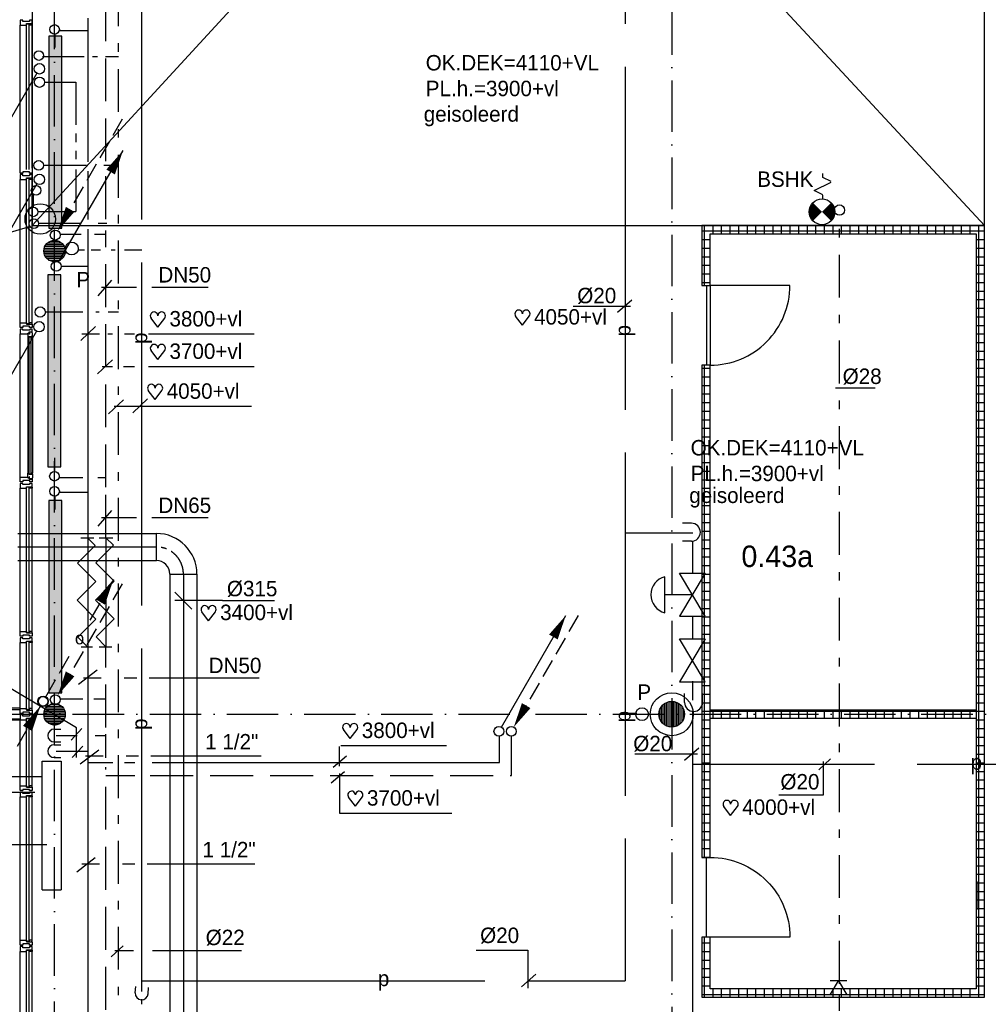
# Model space of a CAD drawing. Extents: x 25315 to 170951, y 867852 to 951952.
# Tile 95 of 119: x 99617 to 110917, y 925645 to 937125. Entities that reach past the tile are written whole.
import ezdxf
from ezdxf.enums import TextEntityAlignment as Align

# ---------------------------------------------------------------- set-up
doc = ezdxf.new("R2010")
doc.units = 0
doc.header["$LTSCALE"] = 100
for name, pattern in [('2322000', [45, 40, -5]), ('2322107', [2000, 1000, 1000]), ('2322108', [7, 5, -2]), ('2322109', [10, 5, -2, 1, -2]), ('2322110', [10, 5, -1, 1, -1, 1, -1]), ('2322121', [2000, 1000, 1000]), ('CENTER2', [11.25, 7.5, -1.25, 1.25, -1.25]), ('CENTER4', [5, 3.125, -0.625, 0.625, -0.625]), ('DASHDOT', [9, 6, -1.5, 0, -1.5]), ('LURETOUR', [6, 4, -2])]:
    doc.linetypes.add(name, pattern=pattern)
doc.layers.get('0').update_dxf_attribs({"linetype": 'CONTINUOUS'})
doc.layers.get('DEFPOINTS').update_dxf_attribs({"linetype": 'CONTINUOUS'})
for name, color, linetype in [('AL$7----_STRAMIEN', 1, 'DASHDOT'), ('BOUW', 8, 'CONTINUOUS'), ('WL$1----', 4, 'CONTINUOUS'), ('WL5233--', 4, 'CONTINUOUS'), ('WL524---', 4, 'CONTINUOUS'), ('WL531---', 4, 'CONTINUOUS'), ('WL532---', 4, 'CONTINUOUS'), ('WL561---', 4, 'CONTINUOUS'), ('WL561---_AANVOER', 4, 'CONTINUOUS'), ('WL561---_RETOUR', 4, 'CONTINUOUS'), ('WL570---', 3, 'CONTINUOUS'), ('WL570---_HARTLIJN', 7, 'CONTINUOUS'), ('WL570---_RETOUR', 3, 'CONTINUOUS'), ('WL570---_TOEVOER', 3, 'CONTINUOUS'), ('WM$1----', 1, 'CONTINUOUS'), ('WM570---', 1, 'CONTINUOUS')]:
    doc.layers.add(name, color=color, linetype=linetype)
doc.styles.add('BURO-018', font='BUROFONT.shx', dxfattribs={"height": 180})
doc.styles.add('BURO-025', font='BUROFONT.shx', dxfattribs={"height": 250})
pattern_1 = [(0, (49105.92, 871161.6), (0, 100), []), (90, (49105.92, 871161.6), (-100, 6e-15), [])]

# ---------------------------------------------------------------- blocks, each defined once
blk = doc.blocks.new('LDS')
at = {"color": 0, "linetype": 'CONTINUOUS'}
for p, q in [((0, 1), (1, 1)), ((0, -1), (1, -1))]:
    blk.add_line(p, q, dxfattribs=at)
blk.add_arc((0, 0), 1, 90, 270, dxfattribs=at)
blk = doc.blocks.new('LDV2121')
at = {"color": 0, "linetype": 'CONTINUOUS'}
blk.add_line((-0.25, -0.433), (-6.75, -11.691), dxfattribs=at)
blk.add_lwpolyline([(-6.75, -11.691, 0, 1, 0), (-5.5, -9.526, 1, 1, 0)], format="xyseb", dxfattribs=at)
blk.add_circle((0, 0), 0.5, dxfattribs=at)
blk = doc.blocks.new('LDV4123')
at = {"color": 0, "linetype": 'CONTINUOUS'}
for p, q in [((-0.25, -0.433), (-1.187, -2.057)), ((-1.562, -2.706), (-2.5, -4.33)), ((-5.437, -9.418), (-4.5, -7.794)), ((-6.75, -11.691), (-5.812, -10.068))]:
    blk.add_line(p, q, dxfattribs=at)
blk.add_lwpolyline([(-0.25, -0.433, 0, 1, 0), (-1.5, -2.598, 1, 1, 0)], format="xyseb", dxfattribs=at)
blk.add_circle((0, 0), 0.5, dxfattribs=at)
at = {"color": 0, "linetype": 'CONTINUOUS', "style": 'BURO-018'}
blk.add_attdef('LD_TEXT1', text='', height=1.8, dxfattribs=at).set_placement((-3.5, -6.062), align=Align.MIDDLE)
blk = doc.blocks.new('LDV1123')
at = {"color": 0, "linetype": 'CONTINUOUS'}
for p, q in [((6.75, 11.691), (5.812, 10.068)), ((5.437, 9.418), (4.5, 7.794)), ((1.562, 2.706), (2.5, 4.33)), ((0.25, 0.433), (1.187, 2.057))]:
    blk.add_line(p, q, dxfattribs=at)
blk.add_lwpolyline([(6.75, 11.691, 0, 1, 0), (5.5, 9.526, 1, 1, 0)], format="xyseb", dxfattribs=at)
blk.add_circle((0, 0), 0.5, dxfattribs=at)
at = {"color": 0, "linetype": 'CONTINUOUS', "style": 'BURO-018'}
blk.add_attdef('LD_TEXT1', text='', height=1.8, dxfattribs=at).set_placement((3.5, 6.062), align=Align.MIDDLE)
blk = doc.blocks.new('LDV3108')
at = {"color": 0, "linetype": 'CONTINUOUS'}
for p, q in [((6.75, 11.691), (5.813, 10.068)), ((5.438, 9.418), (4.5, 7.794)), ((4.125, 7.145), (3.188, 5.521)), ((2.813, 4.871), (1.875, 3.248)), ((1.5, 2.598), (0.563, 0.974))]:
    blk.add_line(p, q, dxfattribs=at)
blk.add_lwpolyline([(0.25, 0.433, 0, 1, 0), (1.5, 2.598, 1, 1, 0)], format="xyseb", dxfattribs=at)
blk.add_circle((0, 0), 0.5, dxfattribs=at)
blk = doc.blocks.new('LDV1107')
at = {"color": 0, "linetype": 'CONTINUOUS'}
blk.add_line((0.25, 0.433), (6.75, 11.691), dxfattribs=at)
blk.add_lwpolyline([(6.75, 11.691, 0, 1, 0), (5.5, 9.526, 1, 1, 0)], format="xyseb", dxfattribs=at)
blk.add_circle((0, 0), 0.5, dxfattribs=at)
blk = doc.blocks.new('A$C4BCC12D8')
at = {"layer": 'BOUW', "color": 1, "style": 'BURO-018'}
blk.add_text('geisoleerd', height=180, dxfattribs=at).set_placement((0, 60))
blk = doc.blocks.new('3048301')
at = {"color": 0, "linetype": 'CONTINUOUS'}
for p, q in [((-2.5, 1.5), (2.5, -1.5)), ((-2.5, -1.5), (-2.5, 1.5)), ((2.5, 1.5), (-2.5, -1.5)), ((2.5, -1.5), (2.5, 1.5))]:
    blk.add_line(p, q, dxfattribs=at)
at = {"color": 0, "linetype": 'CONTINUOUS', "style": 'BURO-018', "flags": 1}
blk.add_attdef('CV_MATCODE', (0, 0), '', height=1.8, dxfattribs=at)
blk = doc.blocks.new('3048311')
at = {"color": 0, "linetype": 'CONTINUOUS'}
for p, q in [((-2.5, 1.5), (0, 0)), ((-2.5, -1.5), (-2.5, 1.5)), ((0, 0), (-2.5, -1.5)), ((0, -1.5), (0, 1.5))]:
    blk.add_line(p, q, dxfattribs=at)
at = {"color": 0, "linetype": 'CONTINUOUS', "style": 'BURO-018', "flags": 1}
blk.add_attdef('CV_MATCODE', (0, 0), '', height=1.8, dxfattribs=at)
blk = doc.blocks.new('2322401')
at = {"color": 0, "linetype": 'CONTINUOUS'}
for p, q in [((-0.5, 0.5, 1), (-0.5, 0.5)), ((-0.5, 0.5, 1), (-0.5, -0.5, 1)), ((0.5, 0.5, 1), (-0.5, 0.5, 1)), ((0.5, 0.5), (-0.5, 0.5)), ((-0.5, 0.5), (-0.5, -0.5)), ((0.5, 0.5, 1), (0.5, 0.5)), ((0.5, -0.5, 1), (0.5, 0.5, 1)), ((0.5, -0.5), (0.5, 0.5)), ((-0.5, -0.5, 1), (-0.5, -0.5)), ((-0.5, -0.5, 1), (0.5, -0.5, 1)), ((-0.5, -0.5), (0.5, -0.5)), ((0.5, -0.5, 1), (0.5, -0.5))]:
    blk.add_line(p, q, dxfattribs=at)
blk = doc.blocks.new('CVHATCH1')
at = {"color": 0, "linetype": 'CONTINUOUS'}
blk.add_solid([(-0.5, -0.5), (0.5, -0.5), (-0.5, 0.5), (0.5, 0.5)], dxfattribs=at)
blk = doc.blocks.new('HART')
at = {"color": 1}
for q in [(-39.7, 52.4), (39.7, 52.4)]:
    blk.add_line((0, 0), q, dxfattribs=at)
for centre, start, end in [((-22.1, 65.7), 0, 217.18669), ((22.1, 65.7), 322.81331, 180)]:
    blk.add_arc(centre, 22.1, start, end, dxfattribs=at)
blk = doc.blocks.new('2322000-1')
at = {"layer": 'WM$1----', "color": 0, "style": 'BURO-018'}
for p in [(106681, 627626), (101043, 627538), (106681, 623126), (101043, 623038)]:
    blk.add_text('p', height=180, rotation=90, dxfattribs=at).set_placement(p, align=Align.MIDDLE)
for p in [(110777, 622569), (103862, 620047)]:
    blk.add_text('p', height=180, dxfattribs=at).set_placement(p, align=Align.MIDDLE)
blk = doc.blocks.new('LU-1D-K-13B')
at = {"color": 0, "linetype": 'CONTINUOUS'}
for p, q in [((-0.5, 157.5), (0.5, 157.5)), ((-0.5, -157.5), (0.5, -157.5))]:
    blk.add_line(p, q, dxfattribs=at)
at = {"layer": 'WL570---_HARTLIJN', "linetype": 'CENTER2'}
blk.add_line((-0.5, 0), (0.5, 0), dxfattribs=at)
blk = doc.blocks.new('LU-1D-B-1-13B5A13B')
at = {"color": 0, "linetype": 'CONTINUOUS'}
for p, q in [((-157.5, 315), (157.5, 315)), ((-315, 157.5), (-315, -157.5))]:
    blk.add_line(p, q, dxfattribs=at)
for radius in [157.5, 472.5]:
    blk.add_arc((-315, 315), radius, 270, 0, dxfattribs=at)
at = {"layer": 'WL570---_HARTLIJN', "linetype": 'CENTER4'}
blk.add_arc((-315, 315), 315, 270, 0, dxfattribs=at)
blk = doc.blocks.new('*U458', base_point=(101685, 624480))
at = {"color": 0, "linetype": 'CONTINUOUS'}
for p, q in [((101627, 624380), (101428, 624579)), ((101985, 624480), (101427, 624480)), ((101985, 624480), (102591, 624480))]:
    blk.add_line(p, q, dxfattribs=at)
at = {"layer": 'WM570---', "linetype": 'CONTINUOUS', "style": 'BURO-018'}
blk.add_text('%%c315', height=180, dxfattribs=at).set_placement((102035, 624530))

msp = doc.modelspace()

# ---------------------------------------------------------------- hatches: boundary and pattern name
at = {"layer": 'BOUW'}
h = msp.add_hatch(dxfattribs=at)
h.set_pattern_fill('TEGEL100', color=256, style=0)
h.set_pattern_definition(pattern_1)
h.paths.add_polyline_path([(107573.6, 926427.7), (107573.6, 925727.7), (110873.6, 925727.7), (110873.6, 934727.7), (107573.6, 934727.7), (107573.6, 934027.7), (107673.6, 934027.7), (107673.6, 934627.7), (110773.6, 934627.7), (110773.6, 925827.7), (107673.6, 925827.7), (107673.6, 926427.7)])
h = msp.add_hatch(dxfattribs=at)
h.set_pattern_fill('TEGEL100', color=256, style=0)
h.set_pattern_definition(pattern_1)
h.paths.add_polyline_path([(107673.6, 927357.7), (107673.6, 933097.7), (107573.6, 933097.7), (107573.6, 927357.7)])
h = msp.add_hatch(dxfattribs=at)
h.set_pattern_fill('GEWPBET', color=256, scale=100, angle=90, style=0)
h.set_pattern_definition([(90, (107223.774, 929027.546), (-20, 1e-15), [])])
edge = h.paths.add_edge_path()
edge.add_arc((107223.8, 929027.5), 150, 0, 360)
h = msp.add_hatch(dxfattribs=at)
h.set_pattern_fill('TEGEL100', color=256, style=0)
h.set_pattern_definition(pattern_1)
h.paths.add_polyline_path([(107673.6, 928977.5), (107673.6, 929077.5), (110773.6, 929077.5), (110773.6, 928977.5)])

# ---------------------------------------------------------------- linework, layer by layer
at = {"color": 2, "linetype": 'CONTINUOUS'}
for p, q in [((108984.8, 935286.6), (108984.8, 935332.9)), ((109084, 935237.1), (108984.8, 935286.6)), ((108884.8, 935132.9), (109084.8, 935232.9)), ((108984.8, 935082.9), (108884.8, 935132.9)), ((108984.8, 935034.6), (108984.8, 935080.9))]:
    msp.add_line(p, q, dxfattribs=at)
at = {"color": 3, "linetype": 'CONTINUOUS'}
for p, q in [((100329.1, 931082.3), (100483.6, 931082.3)), ((100410.7, 931078.7), (100410.7, 929809.2)), ((100411, 931079.9), (100497.2, 930993.7)), ((100545, 931085.9), (100704.4, 931085.9)), ((100623.9, 931083.6), (100710.3, 930997.2)), ((100623.9, 931082.4), (100623.9, 929812.8)), ((100497.2, 930993.7), (100292.9, 930789.5)), ((100710.3, 930997.2), (100506.2, 930793.1)), ((100292.9, 930789.5), (100507.1, 930575.3)), ((100506.2, 930793.1), (100720.3, 930579)), ((100507.1, 930575.3), (100287.4, 930355.6)), ((100720.3, 930579), (100500.6, 930359.3)), ((100287.4, 930355.6), (100507.1, 930135.9)), ((100500.6, 930359.3), (100720.3, 930139.6)), ((100507.1, 930135.9), (100295.5, 929924.3)), ((100720.3, 930139.6), (100508.7, 929928)), ((100295.5, 929924.3), (100410.7, 929809.2)), ((100508.7, 929928), (100623.9, 929812.8)), ((100468.5, 929809.2), (100334.7, 929809.2)), ((100543.9, 929812.8), (100691.6, 929812.8))]:
    msp.add_line(p, q, dxfattribs=at)
at = {"color": 1, "linetype": 'BYBLOCK'}
msp.add_line((110800.5, 926752.5), (110800.5, 927078.2), dxfattribs=at)
at = {"color": 2, "linetype": 'CONTINUOUS', "const_width": 150}
for points in [[(108924.5, 934938.4, 0.4142136), (108924.5, 934832.4, 1)], [(109030.6, 934938.4, -0.4142136), (109030.6, 934832.4, -1)]]:
    msp.add_lwpolyline(points, format="xyb", dxfattribs=at)
at = {"color": 2, "linetype": 'CONTINUOUS'}
for centre, radius in [((108977.6, 934885.4), 150), ((109179.8, 934905.8), 60)]:
    msp.add_circle(centre, radius, dxfattribs=at)
at = {"layer": 'AL$7----_STRAMIEN', "color": 1}
for p, q in [((100023.6, 912477.8), (100023.6, 949018.6)), ((107223.6, 949018.6), (107223.6, 908027.5)), ((107223.6, 949018.6), (107223.6, 908027.5)), ((54329.2, 929027.5), (144123.6, 929027.5))]:
    msp.add_line(p, q, dxfattribs=at)
at = {"layer": 'BOUW'}
for p, q in [((99763.6, 946687.7), (110873.6, 934727.7)), ((99763.6, 934727.7), (110758.6, 946687.7)), ((99763.6, 946687.7), (99763.6, 934727.7)), ((110873.6, 934727.7), (110873.6, 946687.7)), ((99624.6, 937118.7), (99624.6, 937099.8)), ((99630.6, 937118.7), (99624.6, 937118.7)), ((99644.6, 937118.7), (99630.6, 937118.7)), ((99644.6, 937118.7), (99644.6, 937118.7)), ((99653.6, 937118.7), (99644.6, 937118.7)), ((99653.6, 937104.7), (99653.6, 937118.7)), ((99733.6, 937118.7), (99733.6, 937104.7)), ((99743.6, 937118.7), (99733.6, 937118.7)), ((99743.6, 937118.7), (99743.6, 937118.7)), ((99757.6, 937118.7), (99743.6, 937118.7)), ((99763.6, 937118.7), (99757.6, 937118.7)), ((99763.6, 937079.7), (99763.6, 937118.7)), ((99624.6, 937099.8), (99624.6, 937062.7)), ((99624.6, 937062.7), (99631.6, 937062.7)), ((99624.6, 935392.7), (99624.6, 937062.7)), ((99631.6, 937062.7), (99635.6, 937062.7)), ((99635.6, 937062.7), (99643.6, 937062.7)), ((99643.6, 937062.7), (99696.6, 937062.7)), ((99733.6, 937104.7), (99653.6, 937104.7)), ((99696.6, 937079.7), (99763.6, 937079.7)), ((99696.6, 937062.7), (99696.6, 937079.7)), ((99698.6, 935377.7), (99698.6, 937077.7)), ((99698.6, 937077.7), (99724.6, 937077.7)), ((99724.6, 937077.7), (99724.6, 935377.7)), ((99726.6, 937062.7), (99726.6, 937079.7)), ((99726.6, 937079.7), (99758.6, 937079.7)), ((99763.6, 937062.7), (99726.6, 937062.7)), ((99758.6, 937079.7), (99758.6, 937074.7)), ((99758.6, 937074.7), (99763.6, 937074.7)), ((99763.6, 937074.7), (99763.6, 937062.7)), ((99763.6, 935392.7), (99763.6, 937062.7)), ((99624.6, 935355.6), (99624.6, 935392.7)), ((99624.6, 935336.7), (99624.6, 935355.6)), ((99630.6, 935336.7), (99624.6, 935336.7)), ((99624.6, 935318.7), (99624.6, 935299.8)), ((99630.6, 935318.7), (99624.6, 935318.7)), ((99624.6, 935299.8), (99624.6, 935262.7)), ((99644.1, 935336.7), (99630.6, 935336.7)), ((99644.6, 935318.7), (99630.6, 935318.7)), ((99644.1, 935336.7), (99644.1, 935336.7)), ((99653.6, 935336.7), (99644.1, 935336.7)), ((99644.6, 935318.7), (99644.6, 935318.7)), ((99653.6, 935318.7), (99644.6, 935318.7)), ((99653.6, 935350.7), (99653.6, 935336.7)), ((99733.6, 935350.7), (99653.6, 935350.7)), ((99653.6, 935304.7), (99653.6, 935318.7)), ((99733.6, 935304.7), (99653.6, 935304.7)), ((99696.6, 935279.7), (99763.6, 935279.7)), ((99696.6, 935262.7), (99696.6, 935279.7)), ((99698.6, 933577.7), (99698.6, 935277.7)), ((99698.6, 935277.7), (99724.6, 935277.7)), ((99724.6, 935277.7), (99724.6, 933577.7)), ((99726.6, 935262.7), (99726.6, 935279.7)), ((99726.6, 935279.7), (99758.6, 935279.7)), ((99733.6, 935336.7), (99733.6, 935350.7)), ((99743.6, 935336.7), (99733.6, 935336.7)), ((99733.6, 935318.7), (99733.6, 935304.7)), ((99743.6, 935318.7), (99733.6, 935318.7)), ((99743.6, 935336.7), (99743.6, 935336.7)), ((99757.6, 935336.7), (99743.6, 935336.7)), ((99743.6, 935318.7), (99743.6, 935318.7)), ((99757.6, 935318.7), (99743.6, 935318.7)), ((99763.6, 935336.7), (99757.6, 935336.7)), ((99763.6, 935318.7), (99757.6, 935318.7)), ((99758.6, 935279.7), (99758.6, 935274.7)), ((99758.6, 935274.7), (99763.6, 935274.7)), ((99763.6, 935375.7), (99763.6, 935336.7)), ((99763.6, 935279.7), (99763.6, 935318.7)), ((99763.6, 935274.7), (99763.6, 935262.7)), ((99624.6, 933592.7), (99624.6, 935262.7)), ((99624.6, 935262.7), (99631.6, 935262.7)), ((99631.6, 935262.7), (99635.6, 935262.7)), ((99635.6, 935262.7), (99643.6, 935262.7)), ((99643.6, 935262.7), (99696.6, 935262.7)), ((99763.6, 935262.7), (99726.6, 935262.7)), ((99763.6, 933592.7), (99763.6, 935262.7)), ((99763.6, 934727.7), (110873.6, 934727.7)), ((99911.7, 934483.3), (100135.5, 934483.3)), ((99924.1, 934503.3), (100123.1, 934503.3)), ((99943.2, 934523.3), (100104, 934523.3)), ((99976.3, 934543.3), (100070.9, 934543.3)), ((99976.3, 934543.3), (100070.9, 934543.3)), ((99898.7, 934423.3), (100148.5, 934423.3)), ((99899.6, 934443.3), (100147.6, 934443.3)), ((99901, 934403.3), (100146.2, 934403.3)), ((99903.8, 934463.3), (100143.4, 934463.3)), ((99906.7, 934383.3), (100140.5, 934383.3)), ((99916.4, 934363.3), (100130.8, 934363.3)), ((99931.3, 934343.3), (100115.9, 934343.3)), ((99954.7, 934323.3), (100092.5, 934323.3)), ((100010.3, 934303.3), (100036.9, 934303.3)), ((99624.6, 933592.7), (99631.6, 933592.7)), ((99624.6, 933555.6), (99624.6, 933592.7)), ((99624.6, 933536.7), (99624.6, 933555.6)), ((99631.6, 933592.7), (99635.6, 933592.7)), ((99635.6, 933592.7), (99643.6, 933592.7)), ((99643.6, 933592.7), (99696.6, 933592.7)), ((99696.6, 933592.7), (99696.6, 933575.7)), ((99696.6, 933575.7), (99763.6, 933575.7)), ((99724.6, 933577.7), (99698.6, 933577.7)), ((99726.6, 933592.7), (99726.6, 933575.7)), ((99763.6, 933592.7), (99726.6, 933592.7)), ((99726.6, 933575.7), (99758.6, 933575.7)), ((99758.6, 933580.7), (99763.6, 933580.7)), ((99758.6, 933575.7), (99758.6, 933580.7)), ((99763.6, 933580.7), (99763.6, 933592.7)), ((99763.6, 933575.7), (99763.6, 933536.7)), ((99630.6, 933536.7), (99624.6, 933536.7)), ((99624.6, 933518.7), (99624.6, 933462.7)), ((99654.1, 933518.7), (99624.6, 933518.7)), ((99624.6, 933462.7), (99712.6, 933462.7)), ((99624.6, 931792.7), (99624.6, 933462.7)), ((99644.1, 933536.7), (99630.6, 933536.7)), ((99644.1, 933536.7), (99644.1, 933536.7)), ((99653.6, 933536.7), (99644.1, 933536.7)), ((99653.6, 933550.7), (99653.6, 933536.7)), ((99733.6, 933550.7), (99653.6, 933550.7)), ((99654.1, 933504.7), (99654.1, 933518.7)), ((99734.1, 933504.7), (99654.1, 933504.7)), ((99712.6, 933471.7), (99727.6, 933471.7)), ((99712.6, 933462.7), (99712.6, 933471.7)), ((99712.6, 933468), (99712.6, 933462.7)), ((99727.6, 933468), (99712.6, 933468)), ((99712.6, 933462.7), (99712.6, 933415.6)), ((99727.6, 933485.7), (99763.6, 933485.7)), ((99727.6, 933471.7), (99727.6, 933485.7)), ((99727.6, 933460), (99727.6, 933468)), ((99732.6, 933460), (99727.6, 933460)), ((99732.6, 933482.5), (99732.6, 933460)), ((99762.4, 933482.5), (99732.6, 933482.5)), ((99733.6, 933536.7), (99733.6, 933550.7)), ((99743.6, 933536.7), (99733.6, 933536.7)), ((99734.1, 933518.7), (99734.1, 933504.7)), ((99763.6, 933518.7), (99734.1, 933518.7)), ((99743.6, 933536.7), (99743.6, 933536.7)), ((99757.6, 933536.7), (99743.6, 933536.7)), ((99763.6, 933536.7), (99757.6, 933536.7)), ((99762.4, 933475.4), (99762.4, 933482.5)), ((99766.6, 933473), (99762.4, 933475.4)), ((99763.6, 933485.7), (99763.6, 933518.7)), ((99766.6, 933430.5), (99766.6, 933473)), ((99712.6, 933415.6), (99725.6, 933413.5)), ((99712.6, 933415.6), (99712.6, 931839.8)), ((99725.6, 933430.5), (99766.6, 933430.5)), ((99725.6, 933413.5), (99725.6, 933430.5)), ((99727.6, 931826.9), (99727.6, 933428.5)), ((99727.6, 933428.5), (99748.8, 933428.5)), ((99748.8, 933428.5), (99748.8, 931826.9)), ((99750.8, 933430.5), (99750.8, 933413.5)), ((99764.3, 933430.5), (99750.8, 933430.5)), ((99750.8, 933413.5), (99764.3, 933413.5)), ((99764.3, 933413.5), (99764.3, 933430.5)), ((99766.6, 933415.6), (99766.6, 931839.8)), ((99712.6, 931839.8), (99725.6, 931841.9)), ((99712.6, 931792.7), (99712.6, 931839.8)), ((99725.6, 931841.9), (99725.6, 931824.9)), ((99750.8, 931841.9), (99764.3, 931841.9)), ((99750.8, 931824.9), (99750.8, 931841.9)), ((99764.3, 931841.9), (99764.3, 931824.9)), ((99624.6, 931792.7), (99712.6, 931792.7)), ((99624.6, 931736.7), (99624.6, 931792.7)), ((99654.1, 931736.7), (99624.6, 931736.7)), ((99624.6, 931718.7), (99624.6, 931699.8)), ((99630.6, 931718.7), (99624.6, 931718.7)), ((99644.6, 931718.7), (99630.6, 931718.7)), ((99644.6, 931718.7), (99644.6, 931718.7)), ((99653.6, 931718.7), (99644.6, 931718.7)), ((99653.6, 931704.7), (99653.6, 931718.7)), ((99654.1, 931750.7), (99654.1, 931736.7)), ((99734.1, 931750.7), (99654.1, 931750.7)), ((99712.6, 931787.4), (99712.6, 931792.7)), ((99712.6, 931792.7), (99712.6, 931783.7)), ((99727.6, 931787.4), (99712.6, 931787.4)), ((99712.6, 931783.7), (99727.6, 931783.7)), ((99725.6, 931824.9), (99766.6, 931824.9)), ((99748.8, 931826.9), (99727.6, 931826.9)), ((99727.6, 931795.4), (99727.6, 931787.4)), ((99732.6, 931795.4), (99727.6, 931795.4)), ((99727.6, 931783.7), (99727.6, 931769.7)), ((99727.6, 931769.7), (99763.6, 931769.7)), ((99732.6, 931772.9), (99732.6, 931795.4)), ((99762.4, 931772.9), (99732.6, 931772.9)), ((99733.6, 931718.7), (99733.6, 931704.7)), ((99743.6, 931718.7), (99733.6, 931718.7)), ((99734.1, 931736.7), (99734.1, 931750.7)), ((99763.6, 931736.7), (99734.1, 931736.7)), ((99743.6, 931718.7), (99743.6, 931718.7)), ((99757.6, 931718.7), (99743.6, 931718.7)), ((99764.3, 931824.9), (99750.8, 931824.9)), ((99763.6, 931718.7), (99757.6, 931718.7)), ((99766.6, 931782.4), (99762.4, 931779.9)), ((99762.4, 931779.9), (99762.4, 931772.9)), ((99763.6, 931769.7), (99763.6, 931736.7)), ((99763.6, 931679.7), (99763.6, 931718.7)), ((99766.6, 931824.9), (99766.6, 931782.4)), ((99624.6, 931699.8), (99624.6, 931662.7)), ((99624.6, 929992.7), (99624.6, 931662.7)), ((99624.6, 931662.7), (99631.6, 931662.7)), ((99631.6, 931662.7), (99635.6, 931662.7)), ((99635.6, 931662.7), (99643.6, 931662.7)), ((99643.6, 931662.7), (99696.6, 931662.7)), ((99733.6, 931704.7), (99653.6, 931704.7)), ((99696.6, 931679.7), (99763.6, 931679.7)), ((99696.6, 931662.7), (99696.6, 931679.7)), ((99698.6, 929977.7), (99698.6, 931677.7)), ((99698.6, 931677.7), (99724.6, 931677.7)), ((99724.6, 931677.7), (99724.6, 929977.7)), ((99726.6, 931662.7), (99726.6, 931679.7)), ((99726.6, 931679.7), (99758.6, 931679.7)), ((99763.6, 931662.7), (99726.6, 931662.7)), ((99758.6, 931679.7), (99758.6, 931674.7)), ((99758.6, 931674.7), (99763.6, 931674.7)), ((99763.6, 931674.7), (99763.6, 931662.7)), ((99763.6, 929992.7), (99763.6, 931662.7)), ((99624.6, 929992.7), (99631.6, 929992.7)), ((99624.6, 929955.6), (99624.6, 929992.7)), ((99631.6, 929992.7), (99635.6, 929992.7)), ((99635.6, 929992.7), (99643.6, 929992.7)), ((99643.6, 929992.7), (99696.6, 929992.7)), ((99696.6, 929992.7), (99696.6, 929975.7)), ((99726.6, 929992.7), (99726.6, 929975.7)), ((99763.6, 929992.7), (99726.6, 929992.7)), ((99763.6, 929980.7), (99763.6, 929992.7)), ((99624.6, 929936.7), (99624.6, 929955.6)), ((99630.6, 929936.7), (99624.6, 929936.7)), ((99624.6, 929918.7), (99624.6, 929899.8)), ((99630.6, 929918.7), (99624.6, 929918.7)), ((99624.6, 929899.8), (99624.6, 929862.7)), ((99644.1, 929936.7), (99630.6, 929936.7)), ((99644.6, 929918.7), (99630.6, 929918.7)), ((99644.1, 929936.7), (99644.1, 929936.7)), ((99653.6, 929936.7), (99644.1, 929936.7)), ((99644.6, 929918.7), (99644.6, 929918.7)), ((99653.6, 929918.7), (99644.6, 929918.7)), ((99653.6, 929950.7), (99653.6, 929936.7)), ((99733.6, 929950.7), (99653.6, 929950.7)), ((99653.6, 929904.7), (99653.6, 929918.7)), ((99733.6, 929904.7), (99653.6, 929904.7)), ((99696.6, 929975.7), (99763.6, 929975.7)), ((99696.6, 929879.7), (99763.6, 929879.7)), ((99696.6, 929862.7), (99696.6, 929879.7)), ((99724.6, 929977.7), (99698.6, 929977.7)), ((99698.6, 929077.7), (99698.6, 929877.7)), ((99698.6, 929877.7), (99724.6, 929877.7)), ((99724.6, 929877.7), (99724.6, 929077.7)), ((99726.6, 929975.7), (99758.6, 929975.7)), ((99726.6, 929862.7), (99726.6, 929879.7)), ((99726.6, 929879.7), (99758.6, 929879.7)), ((99733.6, 929936.7), (99733.6, 929950.7)), ((99743.6, 929936.7), (99733.6, 929936.7)), ((99733.6, 929918.7), (99733.6, 929904.7)), ((99743.6, 929918.7), (99733.6, 929918.7)), ((99743.6, 929936.7), (99743.6, 929936.7)), ((99757.6, 929936.7), (99743.6, 929936.7)), ((99743.6, 929918.7), (99743.6, 929918.7)), ((99757.6, 929918.7), (99743.6, 929918.7)), ((99763.6, 929936.7), (99757.6, 929936.7)), ((99763.6, 929918.7), (99757.6, 929918.7)), ((99758.6, 929980.7), (99763.6, 929980.7)), ((99758.6, 929975.7), (99758.6, 929980.7)), ((99758.6, 929879.7), (99758.6, 929874.7)), ((99763.6, 929975.7), (99763.6, 929936.7)), ((99763.6, 929879.7), (99763.6, 929918.7)), ((99624.6, 929862.7), (99631.6, 929862.7)), ((99624.6, 929092.7), (99624.6, 929862.7)), ((99631.6, 929862.7), (99635.6, 929862.7)), ((99635.6, 929862.7), (99643.6, 929862.7)), ((99643.6, 929862.7), (99696.6, 929862.7)), ((99763.6, 929862.7), (99726.6, 929862.7)), ((99758.6, 929874.7), (99763.6, 929874.7)), ((99763.6, 929874.7), (99763.6, 929862.7)), ((99763.6, 929092.7), (99763.6, 929862.7)), ((99624.6, 929097.7), (99483.6, 929097.7)), ((99483.6, 929082.7), (99624.6, 929082.7)), ((99624.6, 929082.7), (99624.6, 929097.7)), ((99624.6, 929092.7), (99631.6, 929092.7)), ((99624.6, 929055.6), (99624.6, 929092.7)), ((99631.6, 929092.7), (99635.6, 929092.7)), ((99635.6, 929092.7), (99643.6, 929092.7)), ((99643.6, 929092.7), (99696.6, 929092.7)), ((99696.6, 929092.7), (99696.6, 929075.7)), ((99696.6, 929075.7), (99763.6, 929075.7)), ((99724.6, 929077.7), (99698.6, 929077.7)), ((99726.6, 929092.7), (99726.6, 929075.7)), ((99763.6, 929092.7), (99726.6, 929092.7)), ((99726.6, 929075.7), (99758.6, 929075.7)), ((99758.6, 929080.7), (99763.6, 929080.7)), ((99758.6, 929075.7), (99758.6, 929080.7)), ((99763.6, 929080.7), (99763.6, 929092.7)), ((99763.6, 929075.7), (99763.6, 929036.7)), ((99911.7, 929083.3), (100135.5, 929083.3)), ((99924.1, 929103.3), (100123.1, 929103.3)), ((99943.2, 929123.3), (100104, 929123.3)), ((99976.3, 929143.3), (100070.9, 929143.3)), ((99483.6, 928972.4), (99624.6, 928972.4)), ((99624.6, 929036.7), (99624.6, 929055.6)), ((99630.6, 929036.7), (99624.6, 929036.7)), ((99624.6, 929018.7), (99624.6, 928999.8)), ((99630.6, 929018.7), (99624.6, 929018.7)), ((99624.6, 928999.8), (99624.6, 928962.7)), ((99624.6, 928972.4), (99624.6, 928957.4)), ((99624.6, 928192.7), (99624.6, 928962.7)), ((99624.6, 928962.7), (99631.6, 928962.7)), ((99644.6, 929036.7), (99630.6, 929036.7)), ((99644.6, 929018.7), (99630.6, 929018.7)), ((99631.6, 928962.7), (99635.6, 928962.7)), ((99635.6, 928962.7), (99643.6, 928962.7)), ((99643.6, 928962.7), (99696.6, 928962.7)), ((99644.6, 929036.7), (99644.6, 929036.7)), ((99653.6, 929036.7), (99644.6, 929036.7)), ((99644.6, 929018.7), (99644.6, 929018.7)), ((99653.6, 929018.7), (99644.6, 929018.7)), ((99653.6, 929050.7), (99653.6, 929036.7)), ((99733.6, 929050.7), (99653.6, 929050.7)), ((99653.6, 929004.7), (99653.6, 929018.7)), ((99733.6, 929004.7), (99653.6, 929004.7)), ((99696.6, 928979.7), (99763.6, 928979.7)), ((99696.6, 928962.7), (99696.6, 928979.7)), ((99698.6, 928177.7), (99698.6, 928977.7)), ((99698.6, 928977.7), (99724.6, 928977.7)), ((99724.6, 928977.7), (99724.6, 928177.7)), ((99726.6, 928962.7), (99726.6, 928979.7)), ((99726.6, 928979.7), (99758.6, 928979.7)), ((99763.6, 928962.7), (99726.6, 928962.7)), ((99733.6, 929036.7), (99733.6, 929050.7)), ((99743.6, 929036.7), (99733.6, 929036.7)), ((99733.6, 929018.7), (99733.6, 929004.7)), ((99743.6, 929018.7), (99733.6, 929018.7)), ((99743.6, 929036.7), (99743.6, 929036.7)), ((99757.6, 929036.7), (99743.6, 929036.7)), ((99743.6, 929018.7), (99743.6, 929018.7)), ((99757.6, 929018.7), (99743.6, 929018.7)), ((99763.6, 929036.7), (99757.6, 929036.7)), ((99763.6, 929018.7), (99757.6, 929018.7)), ((99758.6, 928979.7), (99758.6, 928974.7)), ((99758.6, 928974.7), (99763.6, 928974.7)), ((99763.6, 928979.7), (99763.6, 929018.7)), ((99763.6, 928974.7), (99763.6, 928962.7)), ((99763.6, 928192.7), (99763.6, 928962.7)), ((99898.7, 929023.3), (100148.5, 929023.3)), ((99899.6, 929043.3), (100147.6, 929043.3)), ((99901, 929003.3), (100146.2, 929003.3)), ((99903.8, 929063.3), (100143.4, 929063.3)), ((99906.7, 928983.3), (100140.5, 928983.3)), ((99916.4, 928963.3), (100130.8, 928963.3)), ((99624.6, 928957.4), (99483.6, 928957.4)), ((99931.3, 928943.3), (100115.9, 928943.3)), ((99954.7, 928923.3), (100092.5, 928923.3)), ((100010.3, 928903.3), (100036.9, 928903.3)), ((99624.6, 928192.7), (99631.6, 928192.7)), ((99624.6, 928155.6), (99624.6, 928192.7)), ((99624.6, 928136.7), (99624.6, 928155.6)), ((99631.6, 928192.7), (99635.6, 928192.7)), ((99635.6, 928192.7), (99643.6, 928192.7)), ((99643.6, 928192.7), (99696.6, 928192.7)), ((99696.6, 928192.7), (99696.6, 928175.7)), ((99696.6, 928175.7), (99763.6, 928175.7)), ((99724.6, 928177.7), (99698.6, 928177.7)), ((99726.6, 928192.7), (99726.6, 928175.7)), ((99763.6, 928192.7), (99726.6, 928192.7)), ((99726.6, 928175.7), (99758.6, 928175.7)), ((99758.6, 928180.7), (99763.6, 928180.7)), ((99758.6, 928175.7), (99758.6, 928180.7)), ((99763.6, 928180.7), (99763.6, 928192.7)), ((99763.6, 928175.7), (99763.6, 928136.7)), ((99630.6, 928136.7), (99624.6, 928136.7)), ((99644.6, 928136.7), (99630.6, 928136.7)), ((99644.6, 928136.7), (99644.6, 928136.7)), ((99653.6, 928136.7), (99644.6, 928136.7)), ((99653.6, 928150.7), (99653.6, 928136.7)), ((99733.6, 928150.7), (99653.6, 928150.7)), ((99733.6, 928136.7), (99733.6, 928150.7)), ((99743.6, 928136.7), (99733.6, 928136.7)), ((99743.6, 928136.7), (99743.6, 928136.7)), ((99757.6, 928136.7), (99743.6, 928136.7)), ((99763.6, 928136.7), (99757.6, 928136.7)), ((99624.6, 926318.7), (99624.6, 926299.8)), ((99630.6, 926318.7), (99624.6, 926318.7)), ((99644.6, 926318.7), (99630.6, 926318.7)), ((99644.6, 926318.7), (99644.6, 926318.7)), ((99653.6, 926318.7), (99644.6, 926318.7)), ((99653.6, 926304.7), (99653.6, 926318.7)), ((99733.6, 926318.7), (99733.6, 926304.7)), ((99743.6, 926318.7), (99733.6, 926318.7)), ((99743.6, 926318.7), (99743.6, 926318.7)), ((99757.6, 926318.7), (99743.6, 926318.7)), ((99763.6, 926318.7), (99757.6, 926318.7)), ((99763.6, 926279.7), (99763.6, 926318.7)), ((99624.6, 926299.8), (99624.6, 926262.7)), ((99624.6, 924592.7), (99624.6, 926262.7)), ((99624.6, 926262.7), (99631.6, 926262.7)), ((99631.6, 926262.7), (99635.6, 926262.7)), ((99635.6, 926262.7), (99643.6, 926262.7)), ((99643.6, 926262.7), (99696.6, 926262.7)), ((99733.6, 926304.7), (99653.6, 926304.7)), ((99696.6, 926279.7), (99763.6, 926279.7)), ((99696.6, 926262.7), (99696.6, 926279.7)), ((99698.6, 924577.7), (99698.6, 926277.7)), ((99698.6, 926277.7), (99724.6, 926277.7)), ((99724.6, 926277.7), (99724.6, 924577.7)), ((99726.6, 926262.7), (99726.6, 926279.7)), ((99726.6, 926279.7), (99758.6, 926279.7)), ((99763.6, 926262.7), (99726.6, 926262.7)), ((99758.6, 926279.7), (99758.6, 926274.7)), ((99758.6, 926274.7), (99763.6, 926274.7)), ((99763.6, 926274.7), (99763.6, 926262.7)), ((99763.6, 924592.7), (99763.6, 926262.7))]:
    msp.add_line(p, q, dxfattribs=at)
at = {"layer": 'BOUW', "color": 1}
msp.add_line((99715.1, 934707.1), (98471.3, 934343.1), dxfattribs=at)
at = {"layer": 'BOUW'}
for points in [[(107573.6, 926427.7), (107573.6, 925727.7), (110873.6, 925727.7), (110873.6, 934727.7), (107573.6, 934727.7), (107573.6, 934027.7), (107673.6, 934027.7), (107673.6, 934627.7), (110773.6, 934627.7), (110773.6, 925827.7), (107673.6, 925827.7), (107673.6, 926427.7)], [(107673.6, 927357.7), (107673.6, 933097.7), (107573.6, 933097.7), (107573.6, 927357.7)], [(107673.6, 928977.5), (107673.6, 929077.5), (110773.6, 929077.5), (110773.6, 928977.5)], [(99763.6, 928079.7), (99763.6, 928118.7), (99757.6, 928118.7), (99743.6, 928118.7), (99743.6, 928118.7), (99733.6, 928118.7), (99733.6, 928104.7), (99653.6, 928104.7), (99653.6, 928118.7), (99644.6, 928118.7), (99644.6, 928118.7), (99630.6, 928118.7), (99624.6, 928118.7), (99624.6, 928099.8), (99624.6, 928062.7), (99631.6, 928062.7), (99635.6, 928062.7), (99643.6, 928062.7), (99696.6, 928062.7), (99696.6, 928079.7)], [(99698.6, 928077.7), (99724.6, 928077.7), (99724.6, 926377.7), (99698.6, 926377.7)], [(99726.6, 928079.7), (99758.6, 928079.7), (99758.6, 928074.7), (99763.6, 928074.7), (99763.6, 928062.7), (99726.6, 928062.7)], [(99763.6, 926375.7), (99763.6, 926336.7), (99757.6, 926336.7), (99743.6, 926336.7), (99743.6, 926336.7), (99733.6, 926336.7), (99733.6, 926350.7), (99653.6, 926350.7), (99653.6, 926336.7), (99644.1, 926336.7), (99644.1, 926336.7), (99630.6, 926336.7), (99624.6, 926336.7), (99624.6, 926355.6), (99624.6, 926392.7), (99631.6, 926392.7), (99635.6, 926392.7), (99643.6, 926392.7), (99696.6, 926392.7), (99696.6, 926375.7)], [(99726.6, 926375.7), (99758.6, 926375.7), (99758.6, 926380.7), (99763.6, 926380.7), (99763.6, 926392.7), (99726.6, 926392.7)]]:
    msp.add_lwpolyline(points, close=True, dxfattribs=at)
for points in [[(107628.6, 934027.7), (107628.6, 933097.7)], [(99624.6, 926392.7), (99624.6, 928062.7)], [(99763.6, 926392.7), (99763.6, 928062.7)], [(107628.6, 926427.7), (107628.6, 927357.7)]]:
    msp.add_lwpolyline(points, dxfattribs=at)
for points in [[(107673.6, 934027.7), (107673.6, 933097.7, 0.4142136), (108603.6, 934027.7), (107673.6, 934027.7)], [(107673.6, 927357.7, -0.4142136), (108603.6, 926427.7), (107673.6, 926427.7)]]:
    msp.add_lwpolyline(points, format="xyb", dxfattribs=at)
for centre, radius in [((100023.6, 934427.5), 125), ((107223.8, 929027.5), 250), ((100023.6, 929027.5), 125), ((107223.8, 929027.5), 150)]:
    msp.add_circle(centre, radius, dxfattribs=at)
at = {"layer": 'DEFPOINTS', "color": 0, "linetype": 'BYBLOCK'}
for p in [(110800.5, 926978.2), (110800.5, 926652.5)]:
    msp.add_point(p, dxfattribs=at)
at = {"layer": 'WL$1----', "linetype": '2322000'}
for p, q in [((101043.1, 925794.4), (101043.1, 945577.6)), ((106680.9, 945577.6), (106680.9, 925919.9)), ((100308.5, 934440.7), (100374.8, 934440.7)), ((100452.2, 934440.7), (100558.5, 934440.7)), ((100684.3, 934440.7), (100732.6, 934440.7)), ((100839, 934440.7), (101043.1, 934440.7)), ((107468.6, 931139.5), (106685, 931139.5)), ((107465.6, 931042.8), (107465.6, 930668.5)), ((107465.6, 930170.5), (107465.6, 929914.7)), ((107465.6, 929414.4), (107465.6, 929191.4)), ((106680.9, 929038.8), (106815.8, 929038.8)), ((107465.6, 929065.6), (107465.6, 925194.6)), ((118588.2, 928442.5), (107465.6, 928442.5)), ((101043.1, 925919.9), (106680.9, 925919.9)), ((101043.1, 925648.3), (101043.1, 925704))]:
    msp.add_line(p, q, dxfattribs=at)
at = {"layer": 'WL$1----', "color": 1}
for p, q in [((106073.4, 933787), (106743.9, 933787)), ((106592.1, 933714.2), (106759.7, 933859.9)), ((107371.3, 928491.3), (107538.9, 928637)), ((106794.5, 928564.1), (107523.1, 928564.1)), ((104940.6, 926278.2), (105545.5, 926278.2)), ((105545.5, 926278.2), (105545.5, 925834.3)), ((105472, 925849.4), (105639.6, 925995.1))]:
    msp.add_line(p, q, dxfattribs=at)
at = {"layer": 'WL$1----', "color": 2}
for p, q in [((107143.8, 930210.8), (107143.8, 930630.9)), ((107465.6, 930420.6), (107143.9, 930420.6))]:
    msp.add_line(p, q, dxfattribs=at)
msp.add_arc((107196.9, 930420.8), 216.6, 104.18076, 255.81924, dxfattribs=at)
at = {"layer": 'WL531---', "linetype": '2322109'}
for p, q in [((100771.4, 922050.2), (100771.4, 945785.7)), ((99885.1, 936695.8), (100370.4, 936695.8)), ((100467.9, 936695.8), (100525.5, 936695.8)), ((100618.6, 936695.8), (100771.4, 936695.8)), ((99897.3, 935429.6), (100771.4, 935429.6)), ((99776.6, 934943.3), (99776.6, 935086)), ((99833.4, 934888.1), (100273.2, 934888.1)), ((99832.7, 934751.9), (100771.4, 934751.9)), ((99919.4, 933718.8), (100353.8, 933718.8)), ((100504.1, 933718.8), (100545.3, 933718.8)), ((100648.9, 933718.8), (100771.4, 933718.8))]:
    msp.add_line(p, q, dxfattribs=at)
at = {"layer": 'WL531---', "color": 4, "linetype": '2322109'}
for p, q in [((109179.3, 925885.4), (109179.3, 934839)), ((109179.3, 925571.2), (109179.3, 925750.1))]:
    msp.add_line(p, q, dxfattribs=at)
at = {"layer": 'WL531---', "color": 1}
for centre in [(99847.2, 936396.2), (99857.5, 933717)]:
    msp.add_circle(centre, 59.8, dxfattribs=at)
at = {"layer": 'WL532---', "linetype": '2322110'}
for p, q in [((99905.4, 936398.1), (100273.2, 936398.1)), ((100273.2, 936398.1), (100273.2, 935469.8)), ((100273.2, 935376.8), (100273.2, 934888.1))]:
    msp.add_line(p, q, dxfattribs=at)
at = {"layer": 'WL532---', "color": 3}
msp.add_circle((99857.2, 934801.4), 177.6, dxfattribs=at)
at = {"layer": 'WL561---'}
for p, q in [((100028.9, 936958.8), (100028.9, 936799.8)), ((100084.8, 934624), (100335.2, 934624)), ((100489.1, 934624), (100623.2, 934624)), ((100104.1, 934249.8), (100414.4, 934249.8)), ((100028.9, 931849.1), (100028.9, 932018.7)), ((100028.9, 931573.5), (100028.9, 931414.5)), ((100084.8, 929207.5), (100355.7, 929207.5)), ((100481.5, 929207.5), (100623.2, 929207.5))]:
    msp.add_line(p, q, dxfattribs=at)
at = {"layer": 'WL561---', "color": 1}
for p, q in [((100534.8, 933907.5), (100691.1, 934089.6)), ((100571.1, 934007.8), (100979.2, 934007.9)), ((101160.6, 934008), (101815.7, 934008.3)), ((109597.2, 932828), (109134.6, 932828)), ((100534.8, 931220.6), (100691.1, 931402.8)), ((100571.1, 931320.9), (100979.2, 931321.1)), ((101160.6, 931321.1), (101815.7, 931321.4)), ((108939.9, 928377.7), (109077.9, 928506.3)), ((108994.8, 928086), (108994.8, 928475.8)), ((108473.7, 928086), (108994.8, 928086)), ((100685, 926197.5), (100823, 926326.2)), ((100725.8, 926271.1), (100945.8, 926271.1)), ((101167.9, 926271.1), (102204.6, 926271.1))]:
    msp.add_line(p, q, dxfattribs=at)
at = {"layer": 'WL561---', "color": 3}
for p, q in [((99879, 928478.6), (100102.4, 928478.6)), ((99879, 926978.6), (99879, 928478.6)), ((100102.4, 928478.6), (100102.4, 926978.6)), ((99879, 926978.6), (100102.4, 926978.6))]:
    msp.add_line(p, q, dxfattribs=at)
at = {"layer": 'WL561---', "color": 1}
for centre in [(100024.5, 937012.1), (99840.9, 936707), (99839, 935426.5), (99808.5, 935135.4), (99775.2, 934884.3), (99782.5, 934747.3), (100022.7, 931802.4), (100024.5, 931626.8)]:
    msp.add_circle(centre, 55.7, dxfattribs=at)
at = {"layer": 'WL561---_AANVOER', "linetype": '2322107'}
for p, q in [((100414.4, 935469.8), (100414.4, 937142.8)), ((100414.4, 934796.6), (100414.4, 935359.1)), ((100414.4, 931089.9), (100414.4, 934681.4)), ((100414.4, 928595.8), (100414.4, 929815)), ((100414.4, 924863.2), (100414.4, 928595.8)), ((100414.4, 928464.1), (100705.5, 928464.1)), ((100838.2, 928464.1), (100958.8, 928464.1)), ((101163.9, 928464.1), (105214.6, 928464.1))]:
    msp.add_line(p, q, dxfattribs=at)
at = {"layer": 'WL561---_AANVOER', "color": 4, "linetype": '2322107'}
for p, q in [((100078.5, 937001.2), (100414.4, 937001.2)), ((100078.5, 931615.9), (100414.4, 931615.9)), ((100041.2, 928595.8), (100414.4, 928595.8)), ((99298.5, 928303), (99879.4, 928303))]:
    msp.add_line(p, q, dxfattribs=at)
at = {"layer": 'WL561---_RETOUR', "linetype": '2322108'}
for p, q in [((100623.2, 937056.3), (100623.2, 942451.5)), ((100623.2, 935474.3), (100623.2, 937056.3)), ((100623.2, 934801), (100623.2, 935359.1)), ((100623.2, 931673.5), (100623.2, 934668.1)), ((100078.5, 931789), (100352.4, 931789)), ((100528, 931789), (100623.2, 931789)), ((100623.2, 931084.4), (100623.2, 931673.5)), ((100623.2, 928872.3), (100623.2, 929807.7)), ((100042, 928779.3), (100289, 928779.3)), ((100497.6, 928779.3), (100623.2, 928779.3)), ((100623.2, 928518.1), (100623.2, 928796.5)), ((105214.6, 928464.1), (105214.6, 928768.9)), ((105354.9, 928314.1), (105354.9, 928768.9)), ((100623.2, 924881.7), (100623.2, 928409.6)), ((100623.2, 928314.1), (100958.8, 928314.1)), ((101139.7, 928314.1), (105354.9, 928314.1)), ((99294.6, 928119.2), (99882.9, 928119))]:
    msp.add_line(p, q, dxfattribs=at)
at = {"layer": 'WL561---_RETOUR', "color": 1}
msp.add_line((96909.8, 927508.4), (99935.5, 927508.4), dxfattribs=at)
at = {"layer": 'WL570---', "color": 1}
for p, q in [((100303.8, 929379), (100520.4, 929544)), ((100363.3, 929451.2), (100569.5, 929451.2)), ((100837.7, 929451.2), (100982.1, 929451.2)), ((101126.5, 929451.2), (102412, 929451.2)), ((100324.4, 928448), (100541, 928612.9)), ((100383.9, 928540.9), (100590.2, 928540.9)), ((100858.3, 928540.9), (101002.7, 928540.9)), ((101147.1, 928540.9), (102432.8, 928540.9)), ((100283.2, 927190.3), (100499.8, 927355.2)), ((100342.6, 927283.2), (100548.9, 927283.2)), ((100817.1, 927283.2), (100961.5, 927283.2)), ((101105.9, 927283.2), (102360.5, 927283.2))]:
    msp.add_line(p, q, dxfattribs=at)
at = {"layer": 'WL570---'}
for centre in [(100225.1, 934457.4), (106877.9, 929028.2)]:
    msp.add_circle(centre, 74.7, dxfattribs=at)
at = {"layer": 'WL570---_RETOUR', "color": 2, "linetype": '2322121'}
msp.add_circle((99890.7, 929177.8), 55, dxfattribs=at)
at = {"layer": 'WL570---_TOEVOER', "color": 1}
for p, q in [((100330.6, 933385.2), (100503.7, 933547.3)), ((100341.5, 933460.8), (100547, 933460.8)), ((100644.3, 933460.8), (100698.4, 933460.8)), ((100839, 933460.8), (100958, 933460.8)), ((101120.2, 933460.8), (102353.3, 933460.8)), ((100525.3, 932996), (100698.4, 933158.1)), ((100579.4, 933082.4), (100698.4, 933082.4)), ((100828.2, 933082.4), (100958, 933082.4)), ((101120.2, 933082.4), (102353.3, 933082.4)), ((100655.1, 932531.1), (100828.2, 932693.2)), ((100936.4, 932541.9), (101109.4, 932704.1)), ((100720, 932617.6), (102320.9, 932617.6)), ((103347.1, 928421.6), (103347.1, 928650.7)), ((103363.8, 928662.4), (104596.9, 928662.4)), ((103274.8, 928409.6), (103431.6, 928542.2)), ((103250.6, 928228.7), (103407.4, 928361.4)), ((103347.1, 928337.3), (103347.1, 927874.1)), ((103347.1, 927874.1), (104657.2, 927874.1))]:
    msp.add_line(p, q, dxfattribs=at)
at = {"layer": 'WM570---', "linetype": '2322107'}
for p, q in [((100280.8, 928869.6), (99371.3, 929410.9)), ((100219.4, 928726.3), (100342.2, 928859.3)), ((100280.8, 928521.6), (100280.8, 928869.6)), ((100229.6, 928521.6), (100352.5, 928654.6))]:
    msp.add_line(p, q, dxfattribs=at)

# ---------------------------------------------------------------- block references
at = {"layer": 'WL$1----', "color": 2}
for name, p, xscale, yscale, zscale, rotation in [('LDS', (107452.9, 931149.5), 105, 105, 105, 180), ('3048301', (107465.6, 930420.6), 100, 100, 100, 270), ('3048301', (107465.6, 929656.4), 100, 100, 100, 270), ('LDS', (107478.2, 929164.7), 105, 105, 105, 89.99999999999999)]:
    msp.add_blockref(name, p, dxfattribs=dict(at, xscale=xscale, yscale=yscale, zscale=zscale, rotation=rotation))
at = {"layer": 'WL5233--', "color": 2}
ref = msp.add_blockref('LDV1123', (99890.7, 929177.8), dxfattribs=dict(at, xscale=121.5, yscale=121.5, zscale=121.5))
ref.add_attrib('LD_TEXT1', 'o', dxfattribs={"layer": '0', "color": 1, "linetype": 'CONTINUOUS', "height": 145.8, "style": 'BURO-018'}).set_placement((100315.9, 929914.4), align=Align.MIDDLE)
ref = msp.add_blockref('LDV4123', (99890.7, 929177.8), dxfattribs=dict(at, xscale=121.5, yscale=121.5, zscale=121.5))
ref.add_attrib('LD_TEXT1', 'o', dxfattribs={"layer": '0', "color": 1, "linetype": 'CONTINUOUS', "height": 145.8, "style": 'BURO-018'}).set_placement((99465.4, 928441.2), align=Align.MIDDLE)
at = {"layer": 'WL524---', "color": 2, "xscale": 121.5, "yscale": 121.5, "zscale": 121.5}
for p in [(99847.1, 936552.9), (99847.1, 935263.7), (99843.1, 933545.9)]:
    msp.add_blockref('LDV2121', p, dxfattribs=at)
at = {"layer": 'WL561---', "xscale": 2240, "yscale": 150, "rotation": 270}
for name, p, zscale in [('2322401', (100032.2, 935812.8, 120), 400), ('CVHATCH1', (100032.2, 935812.8, 120), 2240), ('2322401', (100022.6, 933030.9, 120), 400), ('CVHATCH1', (100022.6, 933030.9, 120), 2240), ('2322401', (100032.2, 930398.5, 120), 400), ('CVHATCH1', (100032.2, 930398.5, 120), 2240)]:
    msp.add_blockref(name, p, dxfattribs=dict(at, zscale=zscale))
at = {"layer": 'WL561---', "color": 2, "xscale": 65, "yscale": 65, "zscale": 65, "rotation": 90}
msp.add_blockref('3048311', (109170.7, 925919.5), dxfattribs=at)
at = {"layer": 'WL561---_AANVOER', "color": 2}
for name, p, xscale, yscale, zscale in [('LDV1107', (100043.1, 934249.4), 115.5, 115.5, 115.5), ('LDV1107', (105208, 928827.9), 115.5, 115.5, 115.5), ('LDS', (100020.5, 928778.9), 75, 75, 75), ('LDS', (100020.5, 928596.6), 75, 75, 75)]:
    msp.add_blockref(name, p, dxfattribs=dict(at, xscale=xscale, yscale=yscale, zscale=zscale))
at = {"layer": 'WL561---_AANVOER', "color": 2, "xscale": 75, "yscale": 75, "zscale": 75, "rotation": 86.18401928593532}
msp.add_blockref('LDS', (101040.5, 925773.2), dxfattribs=at)
at = {"layer": 'WL561---_RETOUR', "color": 2, "xscale": 115.5, "yscale": 115.5, "zscale": 115.5}
for p in [(100032.6, 934614.1), (100032.6, 929197.7), (105352.8, 928827.9)]:
    msp.add_blockref('LDV3108', p, dxfattribs=at)
at = {"layer": 'WL570---'}
for p in [(104331, 935876.1), (107428.6, 931430.2)]:
    msp.add_blockref('A$C4BCC12D8', p, dxfattribs=at)
at = {"layer": 'WL570---', "color": 1, "xscale": 2, "yscale": 2, "zscale": 2}
for p in [(101229.6, 933541.8), (105482.6, 933563.8), (101229.6, 933163.4), (101197.1, 932698.5), (101820.9, 930118.3), (103473.2, 928743.3), (103533.5, 927955), (107911.3, 927847.7)]:
    msp.add_blockref('HART', p, dxfattribs=at)
at = {"layer": 'WL570---_RETOUR', "linetype": 'LURETOUR', "rotation": 90}
msp.add_blockref('LU-1D-B-1-13B5A13B', (101527.3, 930977.3), dxfattribs=at)
at = {"layer": 'WL570---_RETOUR', "linetype": 'LURETOUR', "xscale": 5418.250332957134, "rotation": 270}
msp.add_blockref('LU-1D-K-13B', (101527.3, 927952), dxfattribs=at)
at = {"layer": 'WL570---_TOEVOER', "linetype": 'CONTINUOUS', "xscale": 1615.729470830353}
msp.add_blockref('LU-1D-K-13B', (100404.5, 930977.3), dxfattribs=at)
at = {"layer": 'WM$1----'}
msp.add_blockref('2322000-1', (0, 305873.1), dxfattribs=at)
at = {"layer": 'WM570---'}
msp.add_blockref('*U458', (101684.8, 930352.8), dxfattribs=at)

# ---------------------------------------------------------------- texts
at = {"layer": 'BOUW', "color": 1, "style": 'BURO-018'}
for s, p in [('OK.DEK=4110+VL', (104354.4, 936533.5)), ('PL.h.=3900+vl', (104354.4, 936233.5)), ('BSHK', (108221.3, 935176.2)), ('OK.DEK=4110+VL', (107444.6, 932045)), ('PL.h.=3900+vl', (107444.6, 931745))]:
    msp.add_text(s, height=180, dxfattribs=at).set_placement(p)
at = {"layer": 'BOUW', "style": 'BURO-025'}
msp.add_text('0.43a', height=250, dxfattribs=at).set_placement((108037, 930743.7))
at = {"layer": 'WL$1----', "color": 1, "style": 'BURO-018'}
for s, p in [('P', (100277.4, 934004.5)), ('%%c20', (106121.6, 933818.9)), ('P', (106822.2, 929195.1)), ('%%c20', (106775.2, 928596)), ('%%c20', (104988.8, 926359.6))]:
    msp.add_text(s, height=180, dxfattribs=at).set_placement(p)
at = {"layer": 'WL561---', "color": 1, "style": 'BURO-018'}
for s, p in [('DN50', (101235.4, 934061.1)), ('DN65', (101235.4, 931374.2)), ('DN50', (101821.7, 929506.5)), ('1 1/2"', (101781, 928616.8)), ('%%c20', (108492.1, 928150.3)), ('1 1/2"', (101750.1, 927359.1)), ('%%c22', (101787.5, 926335.4))]:
    msp.add_text(s, height=180, dxfattribs=at).set_placement(p)
at = {"layer": 'WL570---', "color": 1, "style": 'BURO-018'}
for s, p in [('3800+vl', (101364.7, 933548.5)), ('4050+vl', (105617.7, 933570.6)), ('3700+vl', (101364.7, 933170.1)), ('4050+vl', (101332.3, 932705.3)), ('3400+vl', (101956, 930125)), ('3800+vl', (103608.3, 928750.1)), ('3700+vl', (103668.6, 927961.8)), ('4000+vl', (108046.5, 927854.4))]:
    msp.add_text(s, height=180, dxfattribs=at).set_placement(p)
at = {"layer": 'WL570---_HARTLIJN', "color": 1, "linetype": 'CENTER4', "style": 'BURO-018'}
msp.add_text('%%c28', height=180, dxfattribs=at).set_placement((109217.9, 932877.9))

doc.saveas('drawing.dxf')
